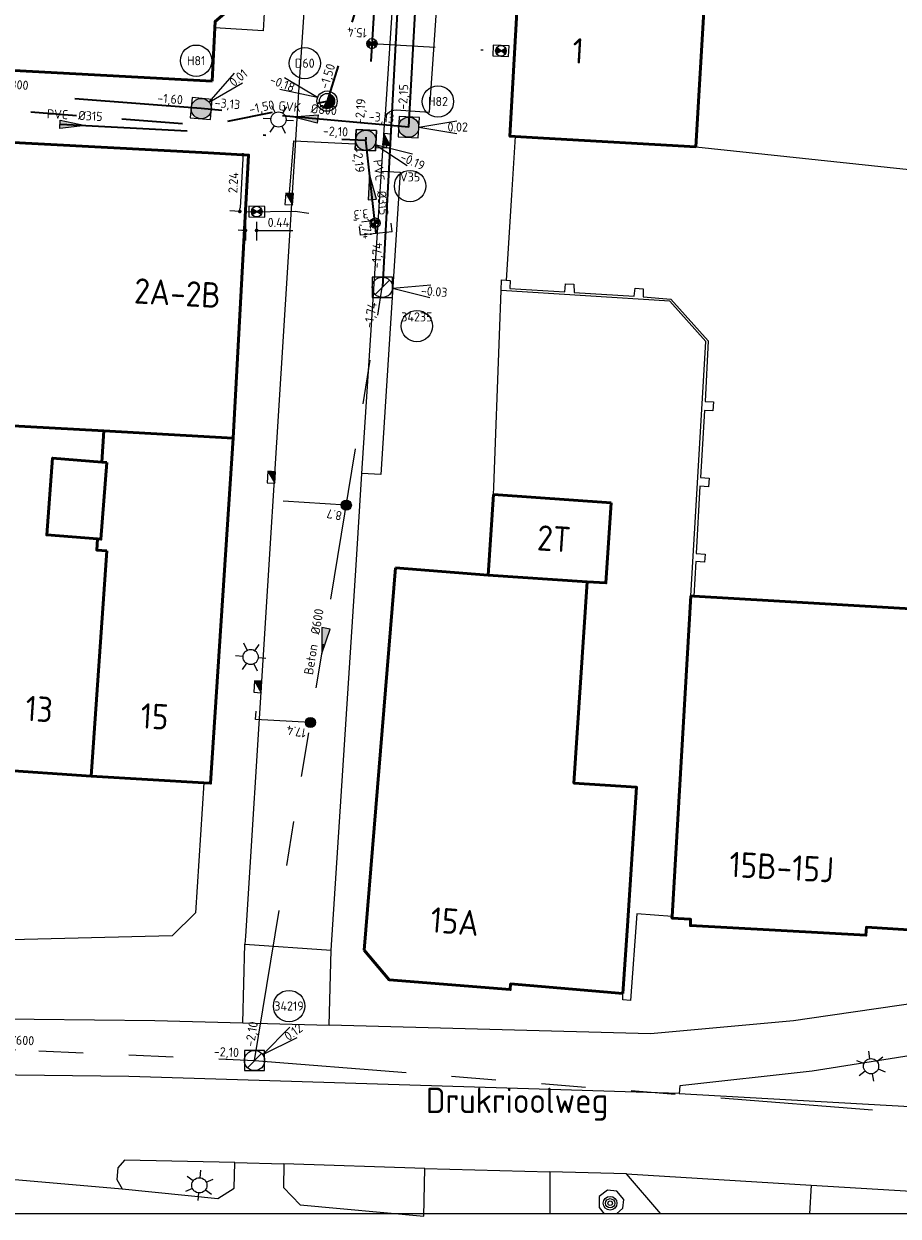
# Model space of a CAD drawing. Header units: metres. Extents: x 94680 to 94820, y 464097 to 464231.
# Tile 5 of 22: x 94727 to 94761, y 464098 to 464145. Entities that reach past the tile are written whole.
import ezdxf
from ezdxf.enums import TextEntityAlignment as Align

# ---------------------------------------------------------------- set-up
doc = ezdxf.new("R2010")
doc.units = ezdxf.units.M
for name, pattern in [('RI-DRAINAGE', [19.2, 6, -1.8, 1.8, -1.8, 2.4, -1.8, 1.8, -1.8]), ('RI-GWA', [18.45, 6, -1.8, 1.75, -1.8, 1.75, -1.8, 1.75, -1.8]), ('RI-HWA', [7.4, 5, -2.4]), ('RI-HWA_KOLKAANSLUITING', [4.3, 2.5, -1.8]), ('RI-VWA', [11, 5, -3, 0, -3]), ('RI-VWA_HUISAANSLUITING', [6.1, 2.5, -1.8, 0, -1.8])]:
    doc.linetypes.add(name, pattern=pattern)
doc.layers.get('0').update_dxf_attribs({"linetype": 'CONTINUOUS'})
doc.layers.get('DefPoints').update_dxf_attribs({"linetype": 'CONTINUOUS'})
for name, color, linetype, lineweight in [('B-WE-RI-GWA_PUTNUMMER-S', 30, 'CONTINUOUS', 25), ('B-WE-RI-GWA_RIOOLPUT_INSPECTIEPUT-S', 30, 'CONTINUOUS', 25), ('B-WE-RI-GWA_STROOMRICHTING-S', 30, 'CONTINUOUS', 25), ('B-WE-RI-GWA_TRANSPORTLEIDING-G', 30, 'RI-GWA', 18), ('B_BEBOUWINGSGRENS_0', 132, 'CONTINUOUS', 50), ('B_TUSSENMUUR_0', 132, 'CONTINUOUS', 50), ('G_GRENS_ALGEMEEN_0', 251, 'CONTINUOUS', 13), ('Q_BOOM_0', 251, 'CONTINUOUS', 13), ('Q_LICHTMAST_0', 251, 'CONTINUOUS', 13), ('R-WE-RI-DRAINAGE_BOB-S', 90, 'CONTINUOUS', 25), ('R-WE-RI-DRAINAGE_DRAIN-G', 90, 'RI-DRAINAGE', 35), ('R-WE-RI-DRAINAGE_PUT-S', 90, 'CONTINUOUS', 25), ('R-WE-RI-DRAINAGE_PUTNUMMER-S', 90, 'CONTINUOUS', 25), ('R-WE-RI-GWA_HULPSTUK-S', 30, 'CONTINUOUS', 25), ('R-WE-RI-HWA_KOLK-S', 150, 'CONTINUOUS', 25), ('R-WE-RI-HWA_KOLKAANSLUITING-G', 150, 'RI-HWA_KOLKAANSLUITING', 25), ('R-WE-RI-HWA_PUTNUMMER-S', 150, 'CONTINUOUS', 25), ('R-WE-RI-HWA_RIOOLPUT-S', 150, 'CONTINUOUS', 25), ('R-WE-RI-HWA_STROOMRICHTING-S', 150, 'CONTINUOUS', 25), ('R-WE-RI-HWA_TRANSPORTLEIDING-G', 150, 'RI-HWA', 35), ('R-WE-RI-VWA_HUISAANSLUITING-G', 20, 'RI-VWA_HUISAANSLUITING', 25), ('R-WE-RI-VWA_HULPSTUK-S', 20, 'CONTINUOUS', 25), ('R-WE-RI-VWA_HULPSTUK_INLAAT-T18', 10, 'CONTINUOUS', 18), ('R-WE-RI-VWA_HULPSTUK_ONTSTOPPINGSSTUK-M', 7, 'CONTINUOUS', 18), ('R-WE-RI-VWA_PUTNUMMER-S', 20, 'CONTINUOUS', 25), ('R-WE-RI-VWA_RIOOLPUT-S', 20, 'CONTINUOUS', 25), ('R-WE-RI-VWA_STROOMRICHTING-S', 20, 'CONTINUOUS', 25), ('R-WE-RI-VWA_TRANSPORTLEIDING-G', 20, 'RI-VWA', 35), ('T_HEK_0', 251, 'CONTINUOUS', 13), ('T_MUUR_30CM_0', 251, 'CONTINUOUS', 13), ('V-WE-RI-GWA_STROOMRICHTING-S', 30, 'CONTINUOUS', 25), ('V-WE-RI-GWA_TRANSPORTLEIDING-G', 30, 'RI-GWA-V', 35), ('V_WEGGRENS_0', 251, 'CONTINUOUS', 13), ('Z_GBKN_HUISNUMMER_0', 251, 'CONTINUOUS', 13), ('Z_STRAATNAAM_0', 251, 'CONTINUOUS', 13)]:
    doc.layers.add(name, color=color, linetype=linetype, lineweight=lineweight)
doc.layers.add('X-XX-AL-TEKENBLAD_HULPLIJN-G', color=7, linetype='CONTINUOUS', lineweight=18, plot=False)
doc.styles.add('NLCS-ISO', font='NLCS-ISO.ttf')
doc.styles.add('NLCS-ISO-M200-T18', font='NLCS-ISO.ttf', dxfattribs={"height": 0.36})
doc.styles.get("Standard").update_dxf_attribs({"font": 'isocp.shx'})
doc.linetypes.add('RI-GWA-V', pattern='A,3,[24,NLCS.SHX,S=1,R=0,X=0,Y=0],3,-3', length=9)
doc.dimstyles.new('NLCS-M200-T18-BOL_L2_H1', dxfattribs={"dimscale": 0.2, "dimtxt": 2.5, "dimasz": 0.72, "dimexe": 2, "dimexo": 2, "dimgap": 0.7, "dimtad": 1, "dimzin": 0, "dimdsep": 46, "dimtxsty": 'NLCS-ISO-M200-T18', "dimblk": 'DOT', "dimcen": 0, "dimdle": 2, "dimclrd": 256, "dimclre": 256, "dimclrt": 10, "dimadec": 1, "dimazin": 0, "dimtfac": 1, "dimtdec": 3, "dimtofl": 0, "dimtmove": 0, "dimatfit": 3, "dimldrblk": 'DOT', "dimfxl": 2, "dimfxlon": 1, "dimtfillclr": 256, "dimtolj": 1, "dimtzin": 0, "dimlwd": -1, "dimlwe": -1, "dimarcsym": 0})

# ---------------------------------------------------------------- blocks, each defined once
blk = doc.blocks.new('N-SRI-PUT_VWA-SO')
h = blk.add_hatch(color=256)
edge = h.paths.add_edge_path()
edge.add_arc((0, 0), 2, 0, 360)
at = {"flags": 128}
blk.add_lwpolyline([(-2, 2), (2, 2), (2, -2), (-2, -2)], close=True, dxfattribs=at)
at = {"lineweight": -3, "flags": 128}
blk.add_lwpolyline([(2, -2), (2, 2), (-2, 2), (-2, -2)], close=True, dxfattribs=at)
at = {"lineweight": -3}
blk.add_circle((0, 0), 2, dxfattribs=at)
blk = doc.blocks.new('*U134')
at = {"ltscale": 0.1}
blk.add_hatch(color=256, dxfattribs=at).paths.add_polyline_path([(-2.5, 0), (2.5, -0.83), (2.5, 0.83)])
at = {"ltscale": 0.1, "flags": 128}
blk.add_lwpolyline([(-2.5, 0), (2.5, -0.83), (2.5, 0.83)], close=True, dxfattribs=at)
at = {"ltscale": 0.1, "style": 'NLCS-ISO'}
for tag, p in [('BOBL', (-76.36, 0)), ('MAT', (-1, 0.5))]:
    blk.add_attdef(tag, text='', height=1.8, dxfattribs=at).set_placement(p, align=Align.BOTTOM_RIGHT)
for tag, p in [('DIA', (1, 0.5)), ('BOBR', (62.34, 0))]:
    blk.add_attdef(tag, text='', height=1.8, dxfattribs=at).set_placement(p, align=Align.BOTTOM_LEFT)
blk.add_attdef('JVA', text='', height=1.8, dxfattribs=at).set_placement((0, -1), align=Align.TOP_CENTER)
blk = doc.blocks.new('SRI-HULP_ONTSTOP-SO')
at = {"ltscale": 0.1}
for points in [[(-0.87, 0.58, 0.148069), (-1.05, 0, 0.148069), (-0.87, -0.58), (0, 0)], [(0, 0), (0.87, -0.58, 0.148069), (1.05, 0, 0.148069), (0.87, 0.58)]]:
    blk.add_hatch(color=256, dxfattribs=at).paths.add_polyline_path(points)
for p, q in [((0.87, 0.58), (-0.87, -0.58)), ((-0.87, 0.58), (0.87, -0.58))]:
    blk.add_line(p, q, dxfattribs=at)
at = {"flags": 128}
blk.add_lwpolyline([(-1.58, -1.05), (1.57, -1.05), (1.57, 1.05), (-1.58, 1.05)], close=True, dxfattribs=at)
at = {"ltscale": 0.1}
blk.add_circle((0, 0), 1.05, dxfattribs=at)
blk = doc.blocks.new('N-SRI-PUT_HWA-SO')
h = blk.add_hatch(color=256)
h.dxf.hatch_style = 1
h.paths.add_polyline_path([(-2, 0, 1), (2, 0, 1)])
at = {"lineweight": -3, "flags": 128}
blk.add_lwpolyline([(-2, -2), (2, -2), (2, 2), (-2, 2)], close=True, dxfattribs=at)
at = {"lineweight": -3}
blk.add_circle((0, 0), 2, dxfattribs=at)
blk = doc.blocks.new('*U131')
at = {"ltscale": 0.1}
blk.add_hatch(color=256, dxfattribs=at).paths.add_polyline_path([(2.5, 0), (-2.5, -0.83), (-2.5, 0.83)])
at = {"ltscale": 0.1, "flags": 128}
blk.add_lwpolyline([(2.5, 0), (-2.5, -0.83), (-2.5, 0.83)], close=True, dxfattribs=at)
at = {"ltscale": 0.1, "style": 'NLCS-ISO'}
for tag, p in [('BOBL', (-42.04, 0)), ('MAT', (-1, 0.5))]:
    blk.add_attdef(tag, text='', height=1.8, dxfattribs=at).set_placement(p, align=Align.BOTTOM_RIGHT)
for tag, p in [('DIA', (1, 0.5)), ('BOBR', (41.57, 0))]:
    blk.add_attdef(tag, text='', height=1.8, dxfattribs=at).set_placement(p, align=Align.BOTTOM_LEFT)
blk.add_attdef('JVA', text='', height=1.8, dxfattribs=at).set_placement((0, -1), align=Align.TOP_CENTER)
blk = doc.blocks.new('N-SRI-KOLK_TROTTOIR-SO')
blk.add_hatch(color=256).paths.add_polyline_path([(1.125, 1.5), (-1.125, 1.5), (-1.125, 0)])
blk.add_line((-1.125, 0), (1.125, 1.5))
at = {"flags": 128}
blk.add_lwpolyline([(-1.125, 0), (1.125, 0), (1.125, 1.5), (-1.125, 1.5)], close=True, dxfattribs=at)
blk = doc.blocks.new('_Dot')
at = {"color": 0, "linetype": 'ByBlock', "lineweight": -2}
blk.add_line((-0.5, 0), (-1, 0), dxfattribs=at)
at = {"color": 0, "linetype": 'ByBlock', "const_width": 0.5}
blk.add_lwpolyline([(-0.25, 0, 1), (0.25, 0, 1)], format="xyb", close=True, dxfattribs=at)
blk = doc.blocks.new('*D116')
at = {"layer": 'DefPoints', "color": 0, "transparency": 16777216}
for p in [(94735.663, 464139.474), (94735.316, 464137.251), (94735.54, 464137.238)]:
    blk.add_point(p, dxfattribs=at)
at = {"layer": 'R-WE-RI-VWA_HULPSTUK_ONTSTOPPINGSSTUK-M', "transparency": 16777216}
for p, q in [((94735.439, 464139.486), (94735.04, 464139.508)), ((94735.431, 464139.343), (94735.324, 464137.394)), ((94735.316, 464137.251), (94734.917, 464137.273))]:
    blk.add_line(p, q, dxfattribs=at)
at = {"layer": 'R-WE-RI-VWA_HULPSTUK_ONTSTOPPINGSSTUK-M', "transparency": 16777216, "xscale": 0.144, "yscale": 0.144, "zscale": 0.144}
for p, rotation in [((94735.439, 464139.486), 86.85172479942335), ((94735.316, 464137.251), 266.8517247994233)]:
    blk.add_blockref('_Dot', p, dxfattribs=dict(at, rotation=rotation))
at = {"layer": 'R-WE-RI-VWA_HULPSTUK_ONTSTOPPINGSSTUK-M', "color": 10, "transparency": 16777216, "insert": (94735.058, 464138.386), "char_height": 0.36, "attachment_point": 5, "rotation": 86.8517, "style": 'NLCS-ISO-M200-T18'}
blk.add_mtext('\\A1;2.24', dxfattribs=at)
blk = doc.blocks.new('*D117')
at = {"layer": 'DefPoints', "color": 0, "transparency": 16777216}
for p in [(94735.54, 464137.245), (94735.982, 464137.243), (94735.978, 464136.502)]:
    blk.add_point(p, dxfattribs=at)
at = {"layer": 'R-WE-RI-VWA_HULPSTUK_ONTSTOPPINGSSTUK-M', "transparency": 16777216}
for p, q in [((94735.538, 464136.845), (94735.535, 464136.104)), ((94735.98, 464136.843), (94735.976, 464136.102)), ((94735.393, 464136.505), (94735.249, 464136.506)), ((94736.122, 464136.502), (94737.41, 464136.496))]:
    blk.add_line(p, q, dxfattribs=at)
at = {"layer": 'R-WE-RI-VWA_HULPSTUK_ONTSTOPPINGSSTUK-M', "transparency": 16777216, "xscale": 0.144, "yscale": 0.144, "zscale": 0.144}
for p, rotation in [((94735.537, 464136.504), 359.7283855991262), ((94735.978, 464136.502), 179.7283855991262)]:
    blk.add_blockref('_Dot', p, dxfattribs=dict(at, rotation=rotation))
at = {"layer": 'R-WE-RI-VWA_HULPSTUK_ONTSTOPPINGSSTUK-M', "color": 10, "transparency": 16777216, "insert": (94736.84, 464136.818), "char_height": 0.36, "attachment_point": 5, "rotation": 359.7284, "style": 'NLCS-ISO-M200-T18'}
blk.add_mtext('\\A1;0.44', dxfattribs=at)
blk = doc.blocks.new('B-SRI-PUT_GWA-SO')
blk.add_line((-1.41, -1.41), (1.41, 1.41))
at = {"lineweight": -3, "flags": 128}
blk.add_lwpolyline([(2, -2), (2, 2), (-2, 2), (-2, -2)], close=True, dxfattribs=at)
at = {"lineweight": -3}
blk.add_circle((0, 0), 2, dxfattribs=at)
blk = doc.blocks.new('*U143')
at = {"ltscale": 0.1}
blk.add_hatch(color=256, dxfattribs=at).paths.add_polyline_path([(2.5, 0), (-2.5, -0.83), (-2.5, 0.83)])
at = {"ltscale": 0.1, "flags": 128}
blk.add_lwpolyline([(2.5, 0), (-2.5, -0.83), (-2.5, 0.83)], close=True, dxfattribs=at)
at = {"ltscale": 0.1, "style": 'NLCS-ISO'}
for tag, p in [('BOBL', (-50.2, 0)), ('MAT', (-1, 0.5))]:
    blk.add_attdef(tag, text='', height=1.8, dxfattribs=at).set_placement(p, align=Align.BOTTOM_RIGHT)
for tag, p in [('DIA', (1, 0.5)), ('BOBR', (49.35, 0))]:
    blk.add_attdef(tag, text='', height=1.8, dxfattribs=at).set_placement(p, align=Align.BOTTOM_LEFT)
blk.add_attdef('JVA', text='', height=1.8, dxfattribs=at).set_placement((0, -1), align=Align.TOP_CENTER)
blk = doc.blocks.new('*U142')
at = {"ltscale": 0.1}
blk.add_hatch(color=256, dxfattribs=at).paths.add_polyline_path([(-2.5, 0), (2.5, -0.83), (2.5, 0.83)])
at = {"ltscale": 0.1, "flags": 128}
blk.add_lwpolyline([(-2.5, 0), (2.5, -0.83), (2.5, 0.83)], close=True, dxfattribs=at)
at = {"ltscale": 0.1, "style": 'NLCS-ISO'}
for tag, p in [('BOBL', (-39.89, 0)), ('MAT', (-1, 0.5))]:
    blk.add_attdef(tag, text='', height=1.8, dxfattribs=at).set_placement(p, align=Align.BOTTOM_RIGHT)
for tag, p in [('DIA', (1, 0.5)), ('BOBR', (39.79, 0))]:
    blk.add_attdef(tag, text='', height=1.8, dxfattribs=at).set_placement(p, align=Align.BOTTOM_LEFT)
blk.add_attdef('JVA', text='', height=1.8, dxfattribs=at).set_placement((0, -1), align=Align.TOP_CENTER)
blk = doc.blocks.new('*U146')
at = {"ltscale": 0.1}
blk.add_hatch(color=256, dxfattribs=at).paths.add_polyline_path([(-2.5, 0), (2.5, -0.83), (2.5, 0.83)])
at = {"ltscale": 0.1, "flags": 128}
blk.add_lwpolyline([(-2.5, 0), (2.5, -0.83), (2.5, 0.83)], close=True, dxfattribs=at)
at = {"ltscale": 0.1, "style": 'NLCS-ISO'}
for tag, p in [('MAT', (-1, 0.5)), ('BOBL', (-3.05, -3.24))]:
    blk.add_attdef(tag, text='', height=1.8, dxfattribs=at).set_placement(p, align=Align.BOTTOM_RIGHT)
for tag, p in [('DIA', (1, 0.5)), ('BOBR', (4.97, -3.24))]:
    blk.add_attdef(tag, text='', height=1.8, dxfattribs=at).set_placement(p, align=Align.BOTTOM_LEFT)
blk.add_attdef('JVA', text='', height=1.8, dxfattribs=at).set_placement((0, -1), align=Align.TOP_CENTER)
blk = doc.blocks.new('*U236')
at = {"ltscale": 0.1}
blk.add_hatch(color=256, dxfattribs=at).paths.add_polyline_path([(-2.5, 0), (2.5, 0.83), (2.5, -0.83)])
at = {"ltscale": 0.1, "flags": 128}
blk.add_lwpolyline([(-2.5, 0), (2.5, 0.83), (2.5, -0.83)], close=True, dxfattribs=at)
at = {"ltscale": 0.1, "style": 'NLCS-ISO'}
for tag, p in [('BOBL', (-35.01, 0)), ('MAT', (-1, 0.5))]:
    blk.add_attdef(tag, text='', height=1.8, dxfattribs=at).set_placement(p, align=Align.BOTTOM_RIGHT)
for tag, p in [('DIA', (1, 0.5)), ('BOBR', (34.38, 0))]:
    blk.add_attdef(tag, text='', height=1.8, dxfattribs=at).set_placement(p, align=Align.BOTTOM_LEFT)
blk.add_attdef('JVA', text='', height=1.8, dxfattribs=at).set_placement((0, -1), align=Align.TOP_CENTER)
blk = doc.blocks.new('*U239')
at = {"ltscale": 0.1}
blk.add_hatch(color=256, dxfattribs=at).paths.add_polyline_path([(-2.5, 0), (2.5, 0.83), (2.5, -0.83)])
at = {"ltscale": 0.1, "flags": 128}
blk.add_lwpolyline([(-2.5, 0), (2.5, 0.83), (2.5, -0.83)], close=True, dxfattribs=at)
at = {"ltscale": 0.1, "style": 'NLCS-ISO'}
for tag, p in [('BOBL', (-12.97, 0)), ('MAT', (-1, 0.5))]:
    blk.add_attdef(tag, text='', height=1.8, dxfattribs=at).set_placement(p, align=Align.BOTTOM_RIGHT)
for tag, p in [('DIA', (1, 0.5)), ('BOBR', (12.5, 0))]:
    blk.add_attdef(tag, text='', height=1.8, dxfattribs=at).set_placement(p, align=Align.BOTTOM_LEFT)
blk.add_attdef('JVA', text='', height=1.8, dxfattribs=at).set_placement((0, -1), align=Align.TOP_CENTER)
blk = doc.blocks.new('*U240')
at = {"ltscale": 0.1}
blk.add_hatch(color=256, dxfattribs=at).paths.add_polyline_path([(-2.5, 0), (2.5, 0.83), (2.5, -0.83)])
at = {"ltscale": 0.1, "flags": 128}
blk.add_lwpolyline([(-2.5, 0), (2.5, 0.83), (2.5, -0.83)], close=True, dxfattribs=at)
at = {"ltscale": 0.1, "style": 'NLCS-ISO'}
for tag, p in [('BOBL', (-34.82, 0)), ('MAT', (-1, 0.5))]:
    blk.add_attdef(tag, text='', height=1.8, dxfattribs=at).set_placement(p, align=Align.BOTTOM_RIGHT)
for tag, p in [('DIA', (1, 0.5)), ('BOBR', (31.67, 0))]:
    blk.add_attdef(tag, text='', height=1.8, dxfattribs=at).set_placement(p, align=Align.BOTTOM_LEFT)
blk.add_attdef('JVA', text='', height=1.8, dxfattribs=at).set_placement((0, -1), align=Align.TOP_CENTER)
blk = doc.blocks.new('SRI-DRAIN_PUT_DOORSPUIT-SO')
at = {"lineweight": -3}
blk.add_hatch(color=256, dxfattribs=at).paths.add_polyline_path([(1.5, 0, 0.267949), (0.75, 1.3), (-0.75, -1.3, 0.57735)])
blk.add_line((-0.75, -1.3), (0.75, 1.3), dxfattribs=at)
for radius in [2, 1.5]:
    blk.add_circle((0, 0), radius, dxfattribs=at)
blk = doc.blocks.new('*U165')
for q in [(-8.4, 4.61), (-9.31, 2.28)]:
    blk.add_line((-1.86, 0.73), q)
blk.add_circle((-4.39, 7.48), 3.09)
at = {"ltscale": 0.1, "style": 'NLCS-ISO'}
blk.add_attdef('PUTNR', text='', height=1.8, dxfattribs=at).set_placement((-4.39, 7.48), align=Align.MIDDLE_CENTER)
blk.add_attdef('PUTHGT', text='', height=1.8, rotation=338.7403, dxfattribs=at).set_placement((-11.14, 4.37), align=Align.MIDDLE_LEFT)
blk = doc.blocks.new('*U171')
for q in [(6.53, 7.01), (8.12, 5.08)]:
    blk.add_line((1.54, 1.27), q)
blk.add_circle((-1.01, 9.45), 3.09)
at = {"ltscale": 0.1, "style": 'NLCS-ISO'}
blk.add_attdef('PUTNR', text='', height=1.8, dxfattribs=at).set_placement((-1.01, 9.45), align=Align.MIDDLE_CENTER)
blk.add_attdef('PUTHGT', text='', height=1.8, rotation=39.5464, dxfattribs=at).set_placement((5.88, 4.89), align=Align.MIDDLE_LEFT)
blk = doc.blocks.new('*U172')
for q in [(9.5, 1.25), (9.5, -1.25)]:
    blk.add_line((2, 0), q)
blk.add_circle((5.77, 5.06), 3.09)
at = {"ltscale": 0.1, "style": 'NLCS-ISO'}
blk.add_attdef('PUTNR', text='', height=1.8, dxfattribs=at).set_placement((5.77, 5.06), align=Align.MIDDLE_CENTER)
blk.add_attdef('PUTHGT', text='', height=1.8, rotation=360, dxfattribs=at).set_placement((7.65, 0.03), align=Align.MIDDLE_LEFT)
blk = doc.blocks.new('*U183')
for q in [(8.18, -4.99), (9.19, -2.7)]:
    blk.add_line((1.83, -0.81), q)
blk.add_circle((8.73, -9.02), 3.09)
at = {"ltscale": 0.1, "style": 'NLCS-ISO'}
blk.add_attdef('PUTHGT', text='', height=1.8, rotation=336.1152, dxfattribs=at).set_placement((6.98, -3.12), align=Align.MIDDLE_LEFT)
blk.add_attdef('PUTNR', text='', height=1.8, dxfattribs=at).set_placement((8.73, -7.22), align=Align.MIDDLE_CENTER)
blk = doc.blocks.new('*U188')
for q in [(6.95, 6.59), (8.42, 4.57)]:
    blk.add_line((1.62, 1.18), q)
blk.add_circle((6.81, 10.75), 3.09)
at = {"ltscale": 0.1, "style": 'NLCS-ISO'}
blk.add_attdef('PUTNR', text='', height=1.8, dxfattribs=at).set_placement((6.81, 10.75), align=Align.MIDDLE_CENTER)
blk.add_attdef('PUTHGT', text='', height=1.8, rotation=35.9799, dxfattribs=at).set_placement((6.17, 4.52), align=Align.MIDDLE_LEFT)
blk = doc.blocks.new('SRI-BOB-SO')
at = {"ltscale": 0.1, "style": 'NLCS-ISO'}
blk.add_attdef('B.O.B.', text='', height=1.8, dxfattribs=at).set_placement((0.05, -0.02), align=Align.BOTTOM_CENTER)
blk = doc.blocks.new('*U193')
for q in [(9.57, 0.5), (9.37, -1.99)]:
    blk.add_line((1.99, -0.16), q)
blk.add_circle((6.81, -7.65), 3.09)
at = {"ltscale": 0.1, "style": 'NLCS-ISO'}
blk.add_attdef('PUTHGT', text='', height=1.8, rotation=355.5174, dxfattribs=at).set_placement((7.62, -0.63), align=Align.MIDDLE_LEFT)
blk.add_attdef('PUTNR', text='', height=1.8, dxfattribs=at).set_placement((6.81, -5.85), align=Align.MIDDLE_CENTER)
blk = doc.blocks.new('Q_LICHTMAST')
for points in [[(0, 0.3), (0, 0.6)], [(-0.26, 0.15), (-0.52, 0.3)], [(0.26, 0.15), (0.52, 0.3)], [(-0.26, -0.15), (-0.52, -0.3)], [(0, -0.3), (0, -0.6)], [(0.26, -0.15), (0.52, -0.3)]]:
    blk.add_lwpolyline(points)
blk.add_circle((0, 0), 0.3)
blk = doc.blocks.new('Q_BOOM')
for radius in [0.27, 0.18, 0.09]:
    blk.add_circle((0, 0), radius)
blk = doc.blocks.new('Achtergrond')
at = {"layer": 'B_BEBOUWINGSGRENS_0'}
for p, q in [((94753.663, 464145.879), (94753.308, 464139.802)), ((94734.328, 464144.496), (94734.22, 464142.39)), ((94734.22, 464142.39), (94725.92, 464142.84)), ((94721.298, 464140.239), (94734.065, 464139.559)), ((94730.07, 464127.35), (94729.878, 464127.365)), ((94745.109, 464122.904), (94745.318, 464126.085)), ((94745.318, 464126.085), (94749.969, 464125.756)), ((94740.217, 464108.111), (94741.459, 464123.192)), ((94741.459, 464123.192), (94745.109, 464122.904)), ((94749.021, 464122.646), (94745.109, 464122.904)), ((94752.364, 464109.443), (94753.108, 464122.082)), ((94753.108, 464122.082), (94753.219, 464122.075)), ((94753.219, 464122.075), (94770.527, 464121.055)), ((94729.451, 464114.979), (94725.011, 464115.282)), ((94733.892, 464114.712), (94729.451, 464114.979))]:
    blk.add_line(p, q, dxfattribs=at)
for points in [[(94746.171, 464140.202), (94745.97, 464140.214), (94746.361, 464147.237)], [(94736.14, 464146.29), (94734.34, 464144.74), (94734.328, 464144.496)], [(94753.308, 464139.802), (94747.294, 464140.139), (94746.171, 464140.202)], [(94734.065, 464139.559), (94735.663, 464139.474), (94735.049, 464128.311)], [(94735.049, 464128.311), (94734.16, 464114.696), (94733.892, 464114.712)], [(94729.878, 464127.365), (94727.93, 464127.52), (94727.7, 464124.49), (94729.699, 464124.331)], [(94729.699, 464124.331), (94729.84, 464124.32), (94730.07, 464127.35)], [(94749.969, 464125.756), (94749.759, 464122.596), (94749.021, 464122.646)], [(94749.021, 464122.646), (94748.497, 464114.7), (94750.966, 464114.537), (94750.602, 464109.07), (94750.426, 464106.398)], [(94769.779, 464108.365), (94769.035, 464108.391), (94769.027, 464108.173), (94762.091, 464108.565), (94762.111, 464108.885), (94760.03, 464109.018), (94760.011, 464108.699), (94753.087, 464109.083), (94753.096, 464109.331), (94752.359, 464109.376), (94752.364, 464109.443)], [(94750.426, 464106.398), (94745.999, 464106.779), (94745.98, 464106.555), (94741.203, 464106.946), (94740.217, 464108.111)]]:
    blk.add_lwpolyline(points, dxfattribs=at)
at = {"layer": 'B_TUSSENMUUR_0'}
for p, q in [((94729.95, 464128.591), (94725.882, 464128.815)), ((94729.95, 464128.591), (94729.878, 464127.365)), ((94735.049, 464128.311), (94729.95, 464128.591)), ((94730.073, 464123.867), (94729.451, 464114.979))]:
    blk.add_line(p, q, dxfattribs=at)
blk.add_lwpolyline([(94729.699, 464124.331), (94729.673, 464123.891), (94730.073, 464123.867)], dxfattribs=at)
at = {"layer": 'G_GRENS_ALGEMEEN_0'}
for points in [[(94745.824, 464134.537), (94745.975, 464134.522), (94745.968, 464134.215), (94748.134, 464134.075), (94748.166, 464134.397), (94748.485, 464134.379), (94748.503, 464134.056), (94750.87, 464133.906), (94750.908, 464134.226), (94751.226, 464134.204), (94751.23, 464133.882), (94752.314, 464133.796), (94753.788, 464132.153), (94753.671, 464129.759), (94753.997, 464129.738), (94753.977, 464129.382), (94753.64, 464129.401), (94753.491, 464126.758), (94753.826, 464126.736)], [(94753.108, 464122.082), (94753.696, 464132.12), (94752.271, 464133.709), (94745.619, 464134.136)], [(94753.826, 464126.736), (94753.807, 464126.393), (94753.459, 464126.412), (94753.313, 464123.76), (94753.668, 464123.732), (94753.647, 464123.414), (94753.302, 464123.442), (94753.219, 464122.075)]]:
    blk.add_lwpolyline(points, dxfattribs=at)
at = {"layer": 'T_HEK_0'}
blk.add_line((94753.308, 464139.802), (94766.402, 464138.399), dxfattribs=at)
blk.add_lwpolyline([(94746.171, 464140.202), (94746.029, 464137.887), (94745.824, 464134.537)], dxfattribs=at)
at = {"layer": 'T_MUUR_30CM_0'}
for points in [[(94745.318, 464126.085), (94745.329, 464126.378), (94745.553, 464132.371), (94745.619, 464134.136)], [(94752.364, 464109.443), (94750.971, 464109.546), (94750.721, 464106.123), (94750.419, 464106.146), (94750.426, 464106.398)]]:
    blk.add_lwpolyline(points, dxfattribs=at)
at = {"layer": 'V_WEGGRENS_0'}
for p, q in [((94741.831, 464152.801), (94741.03, 464140.88)), ((94740.898, 464138.835), (94741.03, 464140.88)), ((94740.133, 464126.91), (94740.898, 464138.835)), ((94739.9, 464123.292), (94740.133, 464126.91)), ((94738.924, 464108.116), (94739.9, 464123.292)), ((94732.65, 464108.67), (94718.322, 464108.32)), ((94735.432, 464105.24), (94735.515, 464108.342)), ((94735.535, 464108.664), (94735.515, 464108.342)), ((94735.515, 464108.342), (94738.924, 464108.116)), ((94738.844, 464105.148), (94738.924, 464108.116)), ((94735.432, 464105.24), (94738.844, 464105.148)), ((94752.647, 464102.462), (94735.224, 464102.997)), ((94752.647, 464102.462), (94761.745, 464101.938)), ((94735.124, 464099.73), (94737.055, 464099.687)), ((94742.612, 464099.505), (94737.055, 464099.687)), ((94742.568, 464097.619), (94742.612, 464099.505)), ((94742.612, 464099.505), (94747.545, 464099.367)), ((94747.545, 464099.367), (94747.546, 464097.716)), ((94750.569, 464099.285), (94747.545, 464099.367)), ((94750.569, 464099.285), (94757.849, 464098.847)), ((94757.849, 464098.847), (94757.781, 464097.716)), ((94737.693, 464098.069), (94742.568, 464097.619))]:
    blk.add_line(p, q, dxfattribs=at)
for points in [[(94738.37, 464153.032), (94737.631, 464141.961), (94735.535, 464108.664)], [(94741.03, 464140.88), (94741.054, 464140.968), (94741.096, 464141.05), (94741.153, 464141.122), (94741.223, 464141.18), (94741.303, 464141.224), (94741.391, 464141.251), (94741.482, 464141.26), (94742.792, 464141.171), (94743.557, 464152.21)], [(94736.339, 464146.277), (94736.238, 464144.379), (94734.328, 464144.496)], [(94740.898, 464138.835), (94741.641, 464138.796), (94740.876, 464126.871), (94740.133, 464126.91)], [(94745.619, 464134.136), (94745.636, 464134.556), (94745.824, 464134.537)], [(94733.892, 464114.712), (94733.57, 464109.59), (94732.65, 464108.67)], [(94820.241, 464102.652), (94817.108, 464103.136), (94764.414, 464106.102), (94762.229, 464106.064), (94757.781, 464105.417), (94757.161, 464105.327), (94751.516, 464104.807), (94738.844, 464105.148)], [(94717.675, 464105.495), (94731.964, 464105.333), (94735.432, 464105.24)], [(94820.241, 464100.796), (94818.453, 464101.066), (94788.965, 464102.721), (94763.864, 464104.13), (94762.298, 464104.034), (94757.892, 464103.333), (94752.675, 464102.756), (94752.647, 464102.462)], [(94735.224, 464102.997), (94730.94, 464103.128), (94707.656, 464103.406), (94680.676, 464103.155), (94680.667, 464103.406), (94680.069, 464103.402)], [(94680.069, 464099.981), (94680.141, 464099.995), (94680.255, 464100.016), (94680.368, 464100.036), (94680.482, 464100.054), (94680.597, 464100.071), (94680.711, 464100.086), (94680.825, 464100.1), (94680.94, 464100.113), (94681.055, 464100.124), (94681.17, 464100.134), (94681.285, 464100.143), (94681.4, 464100.15), (94681.515, 464100.156), (94681.631, 464100.16), (94698.731, 464100.326), (94712.678, 464100.267), (94730.669, 464098.701)], [(94735.124, 464099.73), (94730.763, 464099.828), (94730.501, 464099.53), (94730.463, 464099.064), (94730.669, 464098.701)], [(94730.669, 464098.701), (94734.455, 464098.309), (94735.095, 464098.717), (94735.124, 464099.73)], [(94737.055, 464099.687), (94737.033, 464098.744), (94737.693, 464098.069)], [(94751.92, 464097.716), (94750.569, 464099.285)], [(94749.812, 464098.643), (94749.49, 464098.394), (94749.487, 464097.954), (94749.691, 464097.716)], [(94750.423, 464097.931), (94750.461, 464098.276), (94750.191, 464098.601), (94749.812, 464098.643)], [(94757.849, 464098.847), (94761.799, 464098.609), (94768.816, 464098.187)], [(94750.177, 464097.716), (94750.423, 464097.931)]]:
    blk.add_lwpolyline(points, dxfattribs=at)
at = {"layer": 'X-XX-AL-TEKENBLAD_HULPLIJN-G'}
blk.add_lwpolyline([(94680.069, 464230.57), (94820.241, 464230.57), (94820.241, 464097.716), (94680.069, 464097.716)], close=True, dxfattribs=at)
at = {"layer": 'Q_BOOM_0', "rotation": 90}
blk.add_blockref('Q_BOOM', (94749.923, 464098.129), dxfattribs=at)
at = {"layer": 'Q_LICHTMAST_0'}
for p, rotation in [((94736.841, 464140.879), 86), ((94735.743, 464119.676), 86), ((94760.214, 464103.532), 9), ((94733.719, 464098.835), 174)]:
    blk.add_blockref('Q_LICHTMAST', p, dxfattribs=dict(at, rotation=rotation))
at = {"layer": 'Z_GBKN_HUISNUMMER_0', "linetype": 'Continuous'}
for s, rotation, p in [('1', -3.2, (94748.662, 464143.587)), ('2A-2B', -3.2, (94732.86, 464134.03)), ('2T', -3.8, (94747.709, 464124.343)), ('13', -3.9, (94727.401, 464117.625)), ('15', -3.4, (94731.955, 464117.333)), ('15B-15J', -3.2, (94756.687, 464111.387)), ('15A', -4.7, (94743.795, 464109.242))]:
    blk.add_text(s, height=1, rotation=rotation, dxfattribs=at).set_placement(p, align=Align.MIDDLE)
at = {"layer": 'Z_STRAATNAAM_0', "linetype": 'Continuous'}
blk.add_text('Drukrioolweg', height=1, dxfattribs=at).set_placement((94746.255, 464102.038), align=Align.MIDDLE)
blk = doc.blocks.new('SRI-HULP_EINDKAP-SO')
for p, q in [((0, -6.25), (0, 6.25)), ((0, 6.25), (3.46, 6.25)), ((0, -6.25), (3.46, -6.25))]:
    blk.add_line(p, q)
blk = doc.blocks.new('SRI-HULP_INLAAT_KOLK-SO')
h = blk.add_hatch(color=256)
edge = h.paths.add_edge_path()
edge.add_arc((0, 0), 1, 0, 360)
blk.add_circle((0, 0), 1)
blk = doc.blocks.new('SRI-HULP_INLAAT_160MM-SO')
h = blk.add_hatch(color=256)
h.dxf.hatch_style = 1
h.paths.add_polyline_path([(0, 0.71), (0, 0), (0.71, 0, 0.414214)])
h.paths.add_polyline_path([(0, 0), (-0.71, 0, 0.414214), (0, -0.71)])
for p, q in [((-0.71, 0), (0.71, 0)), ((0, 0.71), (0, -0.71))]:
    blk.add_line(p, q)
for radius in [1, 0.71]:
    blk.add_circle((0, 0), radius)
blk = doc.blocks.new('SRI-HULP_INLAAT_125MM-SO')
h = blk.add_hatch(color=256)
h.dxf.hatch_style = 1
h.paths.add_polyline_path([(-0.71, 0.71, 0.198912), (-1, 0, 0.198912), (-0.71, -0.71), (0, 0)])
h = blk.add_hatch(color=256)
h.dxf.hatch_style = 1
h.paths.add_polyline_path([(1, 0, 0.198912), (0.71, 0.71), (0, 0), (0.71, -0.71, 0.198912)])
for p, q in [((-0.71, 0.71), (0.71, -0.71)), ((-0.71, -0.71), (0.71, 0.71))]:
    blk.add_line(p, q)
blk.add_circle((0, 0), 1)
blk = doc.blocks.new('*U223')
at = {"ltscale": 0.1}
blk.add_hatch(color=256, dxfattribs=at).paths.add_polyline_path([(-2.5, 0), (2.5, -0.83), (2.5, 0.83)])
at = {"ltscale": 0.1, "flags": 128}
blk.add_lwpolyline([(-2.5, 0), (2.5, -0.83), (2.5, 0.83)], close=True, dxfattribs=at)
at = {"ltscale": 0.1, "style": 'NLCS-ISO'}
for tag, p in [('BOBL', (-53.45, 0)), ('MAT', (-0.5, 0.5))]:
    blk.add_attdef(tag, text='', height=1.8, dxfattribs=at).set_placement(p, align=Align.BOTTOM_RIGHT)
for tag, p in [('DIA', (0.5, 0.5)), ('BOBR', (52.69, 0))]:
    blk.add_attdef(tag, text='', height=1.8, dxfattribs=at).set_placement(p, align=Align.BOTTOM_LEFT)
blk.add_attdef('JVA', text='', height=1.8, dxfattribs=at).set_placement((0, -1), align=Align.TOP_CENTER)
at = {"ltscale": 0.1, "style": 'NLCS-ISO', "flags": 1}
blk.add_attdef('PUTNR-L', text='', height=1.8, dxfattribs=at).set_placement((-0.82, -5.89), align=Align.BOTTOM_RIGHT)
blk.add_attdef('PUTNR-L', text='', height=1.8, dxfattribs=at).set_placement((1.95, -5.77), align=Align.BOTTOM_LEFT)

msp = doc.modelspace()

# ---------------------------------------------------------------- linework, layer by layer
at = {"layer": 'B-WE-RI-GWA_TRANSPORTLEIDING-G'}
msp.add_line((94735.895, 464103.758), (94777.016, 464100.469), dxfattribs=at)
at = {"layer": 'B-WE-RI-GWA_TRANSPORTLEIDING-G', "flags": 128}
for points in [[(94735.895, 464103.758), (94740.937, 464134.26)], [(94716.05, 464104.646), (94735.895, 464103.758)]]:
    msp.add_lwpolyline(points, dxfattribs=at)
at = {"layer": 'R-WE-RI-DRAINAGE_DRAIN-G', "flags": 128}
for points in [[(94744.947, 464161.312), (94738.756, 464141.603)], [(94719.301, 464141.772), (94734.015, 464140.643), (94738.756, 464141.603)]]:
    msp.add_lwpolyline(points, dxfattribs=at)
at = {"layer": 'R-WE-RI-HWA_KOLKAANSLUITING-G'}
for points in [[(94737.279, 464137.968), (94737.447, 464140.041), (94739.875, 464139.918)], [(94741.096, 464139.863), (94741.083, 464139.745), (94740.669, 464139.766)]]:
    msp.add_lwpolyline(points, dxfattribs=at)
at = {"layer": 'R-WE-RI-HWA_KOLKAANSLUITING-G', "flags": 128}
for points in [[(94739.516, 464125.664), (94736.481, 464125.863), (94736.525, 464126.53)], [(94738.1, 464117.095), (94735.931, 464117.212), (94736.013, 464118.276)]]:
    msp.add_lwpolyline(points, dxfattribs=at)
at = {"layer": 'R-WE-RI-HWA_TRANSPORTLEIDING-G', "flags": 128}
for points, elevation in [([(94741.978, 464140.576), (94742.95, 464157.919)], -0.05), ([(94733.796, 464141.308), (94717.658, 464142.543)], -0.12), ([(94741.978, 464140.576), (94733.796, 464141.308)], -0.05)]:
    msp.add_lwpolyline(points, dxfattribs=dict(at, elevation=elevation))
at = {"layer": 'R-WE-RI-VWA_HUISAANSLUITING-G', "flags": 128}
for points in [[(94740.527, 464143.871), (94746.156, 464143.557)], [(94735.54, 464137.238), (94737.499, 464137.258), (94740.651, 464136.793)]]:
    msp.add_lwpolyline(points, dxfattribs=at)
at = {"layer": 'R-WE-RI-VWA_TRANSPORTLEIDING-G', "flags": 128}
for points in [[(94741.512, 464159.239), (94740.283, 464140.058)], [(94740.698, 464136.381), (94740.283, 464140.058)]]:
    msp.add_lwpolyline(points, dxfattribs=at)
at = {"layer": 'R-WE-RI-VWA_TRANSPORTLEIDING-G', "elevation": 0.04, "flags": 128}
msp.add_lwpolyline([(94717.164, 464141.274), (94740.283, 464140.058)], dxfattribs=at)
at = {"layer": 'V-WE-RI-GWA_TRANSPORTLEIDING-G', "flags": 128}
msp.add_lwpolyline([(94742.275, 464159.097), (94740.941, 464134.282)], dxfattribs=at)

# ---------------------------------------------------------------- block references
msp.add_blockref('Achtergrond', (0, 0))
at = {"layer": 'B-WE-RI-GWA_PUTNUMMER-S', "xscale": 0.2, "yscale": 0.2, "zscale": 0.2}
for name, p, values in [('*U193', (94740.937, 464134.26), {'PUTNR': '34235', 'PUTHGT': '-0.03'}), ('*U188', (94735.895, 464103.758), {'PUTNR': '34219', 'PUTHGT': '0.12'})]:
    msp.add_blockref(name, p, dxfattribs=at).add_auto_attribs(values)
at = {"layer": 'B-WE-RI-GWA_RIOOLPUT_INSPECTIEPUT-S', "xscale": 0.2, "yscale": 0.2, "zscale": 0.2}
for p in [(94740.937, 464134.26), (94735.895, 464103.758)]:
    msp.add_blockref('B-SRI-PUT_GWA-SO', p, dxfattribs=at)
at = {"layer": 'B-WE-RI-GWA_STROOMRICHTING-S', "xscale": 0.2, "yscale": 0.2, "zscale": 0.2}
for name, p, rotation, values in [('*U134', (94738.632, 464120.313), 80.61415742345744, {'MAT': 'Beton', 'DIA': '%%C600', 'BOBL': '-2,10', 'BOBR': '-1,74'}), ('*U131', (94725.973, 464104.202), 357.4383931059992, {'MAT': 'Beton', 'DIA': '%%C600', 'BOBL': '-2,00', 'BOBR': '-2,10'})]:
    msp.add_blockref(name, p, dxfattribs=dict(at, rotation=rotation)).add_auto_attribs(values)
at = {"layer": 'R-WE-RI-DRAINAGE_BOB-S', "xscale": 0.2, "yscale": 0.2, "zscale": 0.2}
for p, rotation in [((94739.034, 464142.489), 72.56142957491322), ((94736.226, 464141.091), 11.45203772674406)]:
    msp.add_blockref('SRI-BOB-SO', p, dxfattribs=dict(at, rotation=rotation)).add_auto_attribs({'B.O.B.': '-1,50'})
at = {"layer": 'R-WE-RI-DRAINAGE_PUT-S', "xscale": 0.2, "yscale": 0.2, "zscale": 0.2}
msp.add_blockref('SRI-DRAIN_PUT_DOORSPUIT-SO', (94738.756, 464141.603), dxfattribs=at)
at = {"layer": 'R-WE-RI-DRAINAGE_PUTNUMMER-S', "xscale": 0.2, "yscale": 0.2, "zscale": 0.2}
msp.add_blockref('*U165', (94738.756, 464141.603), dxfattribs=at).add_auto_attribs({'PUTNR': 'D60', 'PUTHGT': '-0.18'})
at = {"layer": 'R-WE-RI-GWA_HULPSTUK-S', "xscale": 0.2, "yscale": 0.2, "zscale": 0.2}
for p in [(94739.516, 464125.664), (94738.1, 464117.095)]:
    msp.add_blockref('SRI-HULP_INLAAT_KOLK-SO', p, dxfattribs=at)
at = {"layer": 'R-WE-RI-HWA_KOLK-S', "xscale": 0.2, "yscale": 0.2, "zscale": 0.2}
for p, rotation in [((94741.268, 464140.072, -0.06), 84.20319188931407), ((94737.113, 464137.754, -0.45), 265.781678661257), ((94736.409, 464126.775, -0.15), 265.8907333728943), ((94735.877, 464118.51, -0.05), 266.4868527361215)]:
    msp.add_blockref('N-SRI-KOLK_TROTTOIR-SO', p, dxfattribs=dict(at, rotation=rotation))
at = {"layer": 'R-WE-RI-HWA_PUTNUMMER-S', "xscale": 0.2, "yscale": 0.2, "zscale": 0.2}
for name, p, values in [('*U171', (94733.796, 464141.308, -0.12), {'PUTNR': 'H81', 'PUTHGT': '0.01'}), ('*U172', (94741.978, 464140.576), {'PUTNR': 'H82', 'PUTHGT': '0.02'})]:
    msp.add_blockref(name, p, dxfattribs=at).add_auto_attribs(values)
at = {"layer": 'R-WE-RI-HWA_RIOOLPUT-S'}
for p, xscale, yscale, zscale, rotation in [((94733.796, 464141.308), 0.2000000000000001, 0.2000000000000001, 0.2000000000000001, 354.8876621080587), ((94741.978, 464140.576), 0.2, 0.2, 0.2, 356.8133922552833)]:
    msp.add_blockref('N-SRI-PUT_HWA-SO', p, dxfattribs=dict(at, xscale=xscale, yscale=yscale, zscale=zscale, rotation=rotation))
at = {"layer": 'R-WE-RI-HWA_STROOMRICHTING-S', "xscale": 0.2, "yscale": 0.2, "zscale": 0.2}
for name, p, rotation, values in [('*U236', (94742.464, 464149.247), 86.79217573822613, {'MAT': 'Beton', 'DIA': '%%C800', 'BOBL': '-2,15', 'BOBR': '-2,15'}), ('*U240', (94725.727, 464141.926), 355.6227024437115, {'MAT': 'GVK', 'DIA': '%%C800', 'BOBL': '-1,60', 'BOBR': '-1,60'}), ('*U239', (94737.887, 464140.942), 354.8876621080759, {'MAT': 'GVK', 'DIA': '%%C800', 'BOBL': '-3,13', 'BOBR': '-3,13'})]:
    msp.add_blockref(name, p, dxfattribs=dict(at, rotation=rotation)).add_auto_attribs(values)
at = {"layer": 'R-WE-RI-VWA_HULPSTUK-S', "xscale": 0.2, "yscale": 0.2, "zscale": 0.2}
for name, p in [('SRI-HULP_INLAAT_125MM-SO', (94740.527, 464143.871)), ('SRI-HULP_INLAAT_160MM-SO', (94740.651, 464136.793))]:
    msp.add_blockref(name, p, dxfattribs=at)
at = {"layer": 'R-WE-RI-VWA_HULPSTUK-S'}
for name, p, xscale, yscale, zscale, rotation in [('SRI-HULP_ONTSTOP-SO', (94745.615, 464143.587), 0.2, 0.2, 0.2, 176.8062228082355), ('SRI-HULP_ONTSTOP-SO', (94735.982, 464137.243), 0.2, 0.2, 0.2, 179.6192907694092), ('SRI-HULP_EINDKAP-SO', (94740.698, 464136.381), 0.1, 0.1, 0.1, 96.43561955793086)]:
    msp.add_blockref(name, p, dxfattribs=dict(at, xscale=xscale, yscale=yscale, zscale=zscale, rotation=rotation))
at = {"layer": 'R-WE-RI-VWA_PUTNUMMER-S', "xscale": 0.2, "yscale": 0.2, "zscale": 0.2}
msp.add_blockref('*U183', (94740.283, 464140.058), dxfattribs=at).add_auto_attribs({'PUTNR': 'V35', 'PUTHGT': '-0.19'})
at = {"layer": 'R-WE-RI-VWA_RIOOLPUT-S', "xscale": 0.2, "yscale": 0.2, "zscale": 0.2, "rotation": 357.1140856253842}
msp.add_blockref('N-SRI-PUT_VWA-SO', (94740.283, 464140.058), dxfattribs=at)
at = {"layer": 'R-WE-RI-VWA_STROOMRICHTING-S', "xscale": 0.2, "yscale": 0.2, "zscale": 0.2}
for name, p, rotation, values in [('*U142', (94740.897, 464149.649), 86.33387722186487, {'MAT': 'Beton', 'DIA': '%%C600', 'BOBL': '-2,19', 'BOBR': '-2,13'}), ('*U143', (94728.723, 464140.666), 356.9891239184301, {'MAT': 'PVC', 'DIA': '%%C315', 'BOBL': '-2,00', 'BOBR': '-2,10'}), ('*U146', (94740.49, 464138.22), 276.4356195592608, {'MAT': 'PVC', 'DIA': '%%C315', 'BOBL': '-2,19', 'BOBR': '-1,74'})]:
    msp.add_blockref(name, p, dxfattribs=dict(at, rotation=rotation)).add_auto_attribs(values)
at = {"layer": 'V-WE-RI-GWA_STROOMRICHTING-S', "xscale": 0.2, "yscale": 0.2, "zscale": 0.2, "rotation": 86.922797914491}
msp.add_blockref('*U223', (94741.608, 464146.69), dxfattribs=at).add_auto_attribs({'MAT': 'Beton', 'DIA': '%%C600', 'BOBL': '-1,74', 'BOBR': '-1,70'})

# ---------------------------------------------------------------- texts
at = {"layer": 'R-WE-RI-VWA_HULPSTUK_INLAAT-T18', "char_height": 0.36, "width": 1.77151, "attachment_point": 1, "style": 'NLCS-ISO-M200-T18'}
for s, insert, rotation in [('15.4', (94740.314, 464144.103), 175.9534), ('3.3', (94740.402, 464136.987), 185.454), ('8.7', (94739.306, 464125.056), 169.491), ('17.4', (94737.89, 464116.487), 169.491)]:
    msp.add_mtext(s, dxfattribs=dict(at, insert=insert, rotation=rotation))

# ---------------------------------------------------------------- dimensions: what is measured, and where the dimension line sits
at = {"layer": 'R-WE-RI-VWA_HULPSTUK_ONTSTOPPINGSSTUK-M'}
for p1, p2, distance, picture, middle in [((94735.663, 464139.474), (94735.54, 464137.238), -0.224, '*D116', (94735.058, 464138.386)), ((94735.54, 464137.245), (94735.982, 464137.243), -0.74, '*D117', (94736.84, 464136.818))]:
    dim = msp.add_aligned_dim(p1=p1, p2=p2, distance=distance, dimstyle='NLCS-M200-T18-BOL_L2_H1', dxfattribs=at)
    dim.commit()
    dim.dimension.update_dxf_attribs({"geometry": picture, "text_midpoint": middle})

doc.saveas('drawing.dxf')
